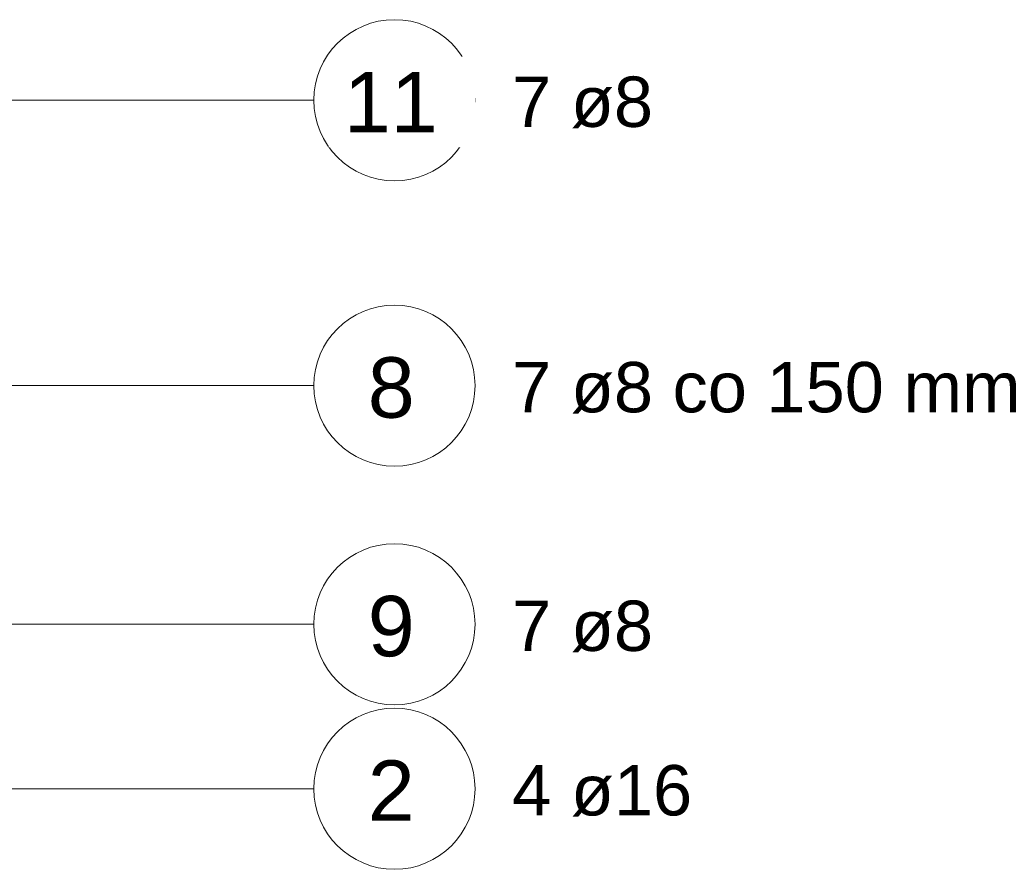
# Model space of a CAD drawing. Header units: millimetres. Extents: x -11210 to 34147, y -5506 to 4553.
# Tile 33 of 33: x 32925 to 34147, y -1963 to -909. Entities that reach past the tile are written whole.
import ezdxf

# ---------------------------------------------------------------- set-up
doc = ezdxf.new("R2010")
doc.units = ezdxf.units.MM
doc.layers.add('S-RBAR-IDEN', color=171, linetype='Continuous', lineweight=9)
doc.styles.add('Arial_6', font='arial.ttf', dxfattribs={"height": 75})
doc.styles.add('Arial_7', font='arial.ttf', dxfattribs={"height": 62.5})

# ---------------------------------------------------------------- blocks, each defined once
blk = doc.blocks.new('BP_Oznaczenie zbrojenia 10ø16 co 200  - Odstęp typu i numer-388152-P1')
at = {"layer": 'S-RBAR-IDEN'}
blk.add_circle((4234.8, -1008.6), 100, dxfattribs=at)

msp = doc.modelspace()

# ---------------------------------------------------------------- linework, layer by layer
at = {"layer": 'S-RBAR-IDEN'}
for p, q in [((32704.6, -1008.6), (33289.9, -1008.6)), ((32393.1, -1362.9), (33289.9, -1362.9)), ((32351.7, -1659.1), (33157, -1659.1)), ((33157, -1659.1), (33289.9, -1659.1)), ((32762.8, -1863.3), (33289.9, -1863.3))]:
    msp.add_line(p, q, dxfattribs=at)

# ---------------------------------------------------------------- block references
for p in [(29155.2, 0), (29155.2, -354.3), (29155.2, -650.5), (29155.2, -854.7)]:
    msp.add_blockref('BP_Oznaczenie zbrojenia 10ø16 co 200  - Odstęp typu i numer-388152-P1', p, dxfattribs=at)

# ---------------------------------------------------------------- texts
at = {"layer": 'S-RBAR-IDEN', "char_height": 62.5, "attachment_point": 1, "style": 'Arial_7', "bg_fill": 3, "box_fill_scale": 1.25, "bg_fill_color": 256, "bg_fill_true_color": 13158600, "bg_fill_transparency": 0}
for s, insert, width in [('7 ø8', (33536.1, -979.2), 210.443), ('7 ø8 co 150 mm', (33536.1, -1333.5), 767.616), ('7 ø8', (33536.1, -1629.7), 210.443), ('4 ø16', (33536.1, -1833.9), 268.565)]:
    msp.add_mtext(s, dxfattribs=dict(at, insert=insert, width=width))

# ---------------------------------------------------------------- next in the draw order: texts
at = {"layer": 'S-RBAR-IDEN', "char_height": 75, "attachment_point": 1, "style": 'Arial_6', "bg_fill": 3, "box_fill_scale": 1.25, "bg_fill_color": 256, "bg_fill_true_color": 13158600, "bg_fill_transparency": 0}
for s, insert, width in [('11', (33327.1, -973.4), 144.304), ('\\fArial|b0|i0|c238|p34|;8', (33356.9, -1327.7), 72.152), ('\\fArial|b0|i0|c238|p34|;9', (33356.9, -1623.9), 72.152), ('\\fArial|b0|i0|c238|p34|;2', (33356.9, -1828.1), 72.152)]:
    msp.add_mtext(s, dxfattribs=dict(at, insert=insert, width=width))

doc.saveas('drawing.dxf')
